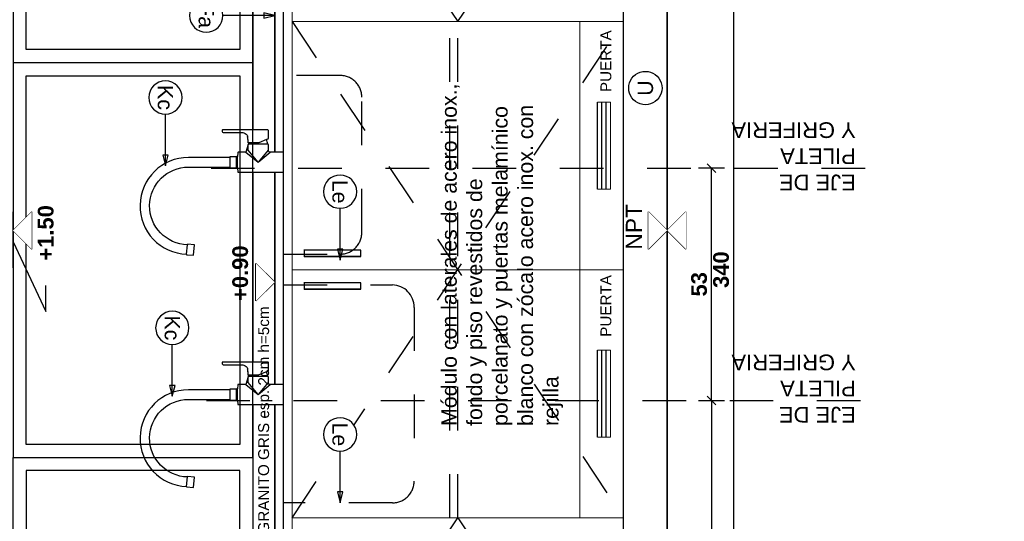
# Model space of a CAD drawing. Extents: x 1 to 126, y -14 to 17.
# Tile 105 of 132: x 86.51 to 88.77, y -0.97 to 0.18. Entities that reach past the tile are written whole.
import ezdxf
from ezdxf.enums import TextEntityAlignment as Align

# ---------------------------------------------------------------- set-up
doc = ezdxf.new("R2010")
doc.units = 0
doc.set_wipeout_variables(frame=1)
doc.header["$PDMODE"] = 3
doc.linetypes.add('DASHDOT', pattern=[1, 0.5, -0.25, 0, -0.25])
doc.linetypes.add('HIDDEN2', pattern=[0.1875, 0.125, -0.0625])
for name, color, linetype in [('A PROYECCION 2', 2, 'Continuous'), ('A SANITARIO', 5, 'Continuous'), ('A-ALBA-0', 9, 'Continuous'), ('A-ALBA-2', 2, 'Continuous'), ('A-ANNO-NIV', 2, 'Continuous'), ('A-ANNO-SIMB @ 20', 2, 'Continuous'), ('A-ANOT-COTA-PARC', 1, 'Continuous'), ('A-ANOT-NIVL @ 20', 2, 'Continuous'), ('A-ANOT-TTEC', 2, 'Continuous'), ('A-EQPM-FIJO', 1, 'Continuous'), ('TEXTOS', 2, 'Continuous')]:
    doc.layers.add(name, color=color, linetype=linetype)
doc.layers.add('A-ALBA-4', color=2, linetype='Continuous', lineweight=25)
doc.styles.add('ARIAL', font='arial.ttf')
doc.styles.add('BIS estudio', font='swissl.ttf')
doc.styles.add('BIS-ANOT', font='swiss.ttf')
doc.styles.add('BIS-COTA', font='swissb.ttf')
doc.styles.add('BIS-TXT', font='swiss.ttf')
doc.styles.add('E5-100', font='micross.ttf')
doc.dimstyles.new('BIS-COTA-NIVE', dxfattribs={"dimscale": 1.8, "dimtxt": 0.0018, "dimasz": 0.0015, "dimexe": 0, "dimexo": 0, "dimgap": 0.0027, "dimtad": 2, "dimtih": 1, "dimtoh": 1, "dimzin": 1, "dimdsep": 46, "dimtxsty": 'BIS-COTA', "dimblk1": 'MARK1', "dimblk2": 'MARK2', "dimsah": 1, "dimcen": 0.0015, "dimclrd": 1, "dimclre": 1, "dimaunit": 1, "dimadec": 0, "dimazin": 0, "dimtfac": 1, "dimtix": 1, "dimtofl": 0, "dimtmove": 2, "dimatfit": 3, "dimldrblk": 'MARK1', "dimfxl": 1, "dimtolj": 1, "dimarcsym": 0})
doc.dimstyles.new('BIS-COTA-PARC', dxfattribs={"dimscale": 0, "dimtxt": 0.0018, "dimasz": 0.001, "dimexe": 0.0015, "dimexo": 0, "dimgap": 0.0005, "dimtad": 1, "dimdec": 0, "dimlfac": 100, "dimzin": 9, "dimdsep": 46, "dimtxsty": 'BIS-COTA', "dimblk": 'OBLIQUE', "dimcen": 2.5, "dimclrd": 256, "dimclre": 251, "dimclrt": 2, "dimadec": 1, "dimazin": 2, "dimtfac": 1, "dimtdec": 0, "dimtix": 1, "dimtmove": 2, "dimatfit": 3, "dimldrblk": 'DOT', "dimfxl": 0.0015, "dimfxlon": 1, "dimtolj": 1, "dimtzin": 0, "dimarcsym": 0})

# ---------------------------------------------------------------- blocks, each defined once
blk = doc.blocks.new('_Oblique')
at = {"color": 0, "lineweight": -2}
blk.add_line((-0.5, -0.5), (0.5, 0.5), dxfattribs=at)
blk = doc.blocks.new('*D443')
at = {"layer": 'A-ANOT-COTA-PARC', "color": 251, "lineweight": -2, "transparency": 16777216}
for p, q in [((88.1218, 1.309), (88.1818, 1.309)), ((88.1818, -2.091), (88.1218, -2.091))]:
    blk.add_line(p, q, dxfattribs=at)
at = {"layer": 'A-ANOT-COTA-PARC', "lineweight": -2, "transparency": 16777216}
blk.add_line((88.1518, 1.309), (88.1518, -2.091), dxfattribs=at)
at = {"layer": 'Defpoints', "color": 0, "transparency": 16777216}
for p in [(85.7878, 1.309), (88.1518, -2.091), (88.7727, -2.091)]:
    blk.add_point(p, dxfattribs=at)
at = {"layer": 'A-ANOT-COTA-PARC', "lineweight": -2, "transparency": 16777216, "xscale": 0.02, "yscale": 0.02, "zscale": 0.02}
for p, rotation in [((88.1518, 1.309), 90), ((88.1518, -2.091), 270)]:
    blk.add_blockref('_Oblique', p, dxfattribs=dict(at, rotation=rotation))
at = {"layer": 'A-ANOT-COTA-PARC', "color": 2, "transparency": 16777216, "insert": (88.1233, -0.391), "char_height": 0.036, "attachment_point": 5, "rotation": 90, "style": 'BIS-COTA'}
blk.add_mtext('\\A1;340', dxfattribs=at)
blk = doc.blocks.new('_Dot')
at = {"color": 0, "linetype": 'ByBlock', "lineweight": -2}
blk.add_line((-0.5, 0), (-1, 0), dxfattribs=at)
at = {"color": 0, "linetype": 'ByBlock', "const_width": 0.5}
blk.add_lwpolyline([(-0.25, 0, 1), (0.25, 0, 1)], format="xyb", close=True, dxfattribs=at)
blk = doc.blocks.new('BIS-GRIC1-FA')
blk.add_wipeout([(0.028, 0.035), (0.0275, 0.035), (0.0271, 0.0349), (0.0266, 0.0348), (0.0262, 0.0347), (0.0258, 0.0345), (0.0254, 0.0343), (0.025, 0.034), (0.0246, 0.0337), (0.0243, 0.0334), (0.024, 0.033), (0.0238, 0.0326), (0.0235, 0.0322), (0.0233, 0.0318), (0.0232, 0.0314), (0.0231, 0.0309), (0.023, 0.0305), (0.023, 0.03), (0.023, 0), (-0.023, 0), (-0.023, 0.1037), (-0.023, 0.1038), (-0.023, 0.1039), (-0.023, 0.104), (-0.0229, 0.1041), (-0.0229, 0.1042), (-0.0228, 0.1043), (-0.0228, 0.1043), (-0.0227, 0.1044), (-0.0226, 0.1045), (-0.0226, 0.1045), (-0.0225, 0.1046), (-0.0224, 0.1046), (-0.0223, 0.1047), (-0.0222, 0.1047), (-0.0221, 0.1047), (-0.022, 0.1047), (-0.0135, 0.105), (-0.0135, 0.107), (-0.0125, 0.1076), (-0.0125, 0.1227), (-0.0124, 0.1228), (-0.0122, 0.1228), (-0.0121, 0.1229), (-0.0119, 0.1229), (-0.0118, 0.1229), (-0.0117, 0.123), (-0.0115, 0.123), (-0.0114, 0.123), (-0.0112, 0.123), (-0.011, 0.2177), (-0.0117, 0.2288), (-0.0138, 0.2397), (-0.0172, 0.2503), (-0.0218, 0.2603), (-0.0277, 0.2697), (-0.0348, 0.2783), (-0.0428, 0.286), (-0.0517, 0.2926), (-0.0614, 0.298), (-0.0717, 0.3022), (-0.0824, 0.305), (-0.0934, 0.3066), (-0.1045, 0.3067), (-0.1155, 0.3055), (-0.1263, 0.3029), (-0.1367, 0.299), (-0.1465, 0.2938), (-0.1556, 0.2874), (-0.1638, 0.28), (-0.1711, 0.2716), (-0.1772, 0.2623), (-0.1821, 0.2524), (-0.1858, 0.2419), (-0.1882, 0.2311), (-0.1891, 0.22), (-0.1881, 0.2199), (-0.1895, 0.204), (-0.2134, 0.2061), (-0.212, 0.222), (-0.2111, 0.2219), (-0.2097, 0.2356), (-0.2066, 0.2491), (-0.2019, 0.262), (-0.1956, 0.2743), (-0.1879, 0.2857), (-0.1788, 0.296), (-0.1685, 0.3052), (-0.1571, 0.313), (-0.1449, 0.3193), (-0.132, 0.3241), (-0.1186, 0.3272), (-0.1049, 0.3286), (-0.0911, 0.3284), (-0.0775, 0.3264), (-0.0642, 0.3228), (-0.0514, 0.3175), (-0.0394, 0.3107), (-0.0284, 0.3025), (-0.0184, 0.293), (-0.0097, 0.2823), (-0.0024, 0.2706), (0.0034, 0.2581), (0.0076, 0.245), (0.0101, 0.2315), (0.011, 0.2177), (0.011, 0.1369), (0.011, 0.123), (0.0117, 0.123), (0.0117, 0.123), (0.0118, 0.123), (0.0119, 0.123), (0.012, 0.123), (0.012, 0.123), (0.0121, 0.123), (0.0122, 0.1229), (0.0123, 0.1229), (0.0123, 0.1229), (0.0124, 0.1228), (0.0124, 0.1228), (0.0125, 0.1227), (0.0125, 0.1076), (0.0135, 0.107), (0.0135, 0.105), (0.022, 0.1047), (0.0221, 0.1047), (0.0222, 0.1047), (0.0223, 0.1047), (0.0224, 0.1046), (0.0225, 0.1046), (0.0226, 0.1045), (0.0226, 0.1045), (0.0227, 0.1044), (0.0228, 0.1043), (0.0228, 0.1043), (0.0229, 0.1042), (0.0229, 0.1041), (0.023, 0.104), (0.023, 0.1039), (0.023, 0.1038), (0.023, 0.1037), (0.023, 0.086), (0.041, 0.081), (0.0411, 0.081), (0.0412, 0.081), (0.0413, 0.081), (0.0414, 0.0809), (0.0414, 0.0809), (0.0415, 0.0809), (0.0416, 0.0808), (0.0417, 0.0807), (0.0417, 0.0807), (0.0418, 0.0806), (0.0419, 0.0805), (0.0419, 0.0804), (0.0419, 0.0804), (0.042, 0.0803), (0.042, 0.0802), (0.042, 0.0801), (0.042, 0.08), (0.0425, 0.08), (0.0429, 0.0799), (0.0434, 0.0799), (0.0439, 0.0798), (0.0443, 0.0798), (0.0448, 0.0797), (0.0448, 0.081), (0.0453, 0.0815), (0.0525, 0.0815), (0.0525, 0.0817), (0.0525, 0.0817), (0.0525, 0.0818), (0.0525, 0.0818), (0.0525, 0.0818), (0.0525, 0.0819), (0.0525, 0.0819), (0.0526, 0.0819), (0.0526, 0.0819), (0.0526, 0.082), (0.0526, 0.082), (0.0527, 0.082), (0.0527, 0.082), (0.0527, 0.082), (0.0528, 0.082), (0.0528, 0.082), (0.0557, 0.0823), (0.0571, 0.0824), (0.0586, 0.0825), (0.0586, 0.0825), (0.0587, 0.0825), (0.0587, 0.0825), (0.0587, 0.0824), (0.0588, 0.0824), (0.0588, 0.0824), (0.0588, 0.0824), (0.0589, 0.0823), (0.0589, 0.0823), (0.0589, 0.0823), (0.0589, 0.0822), (0.0589, 0.0822), (0.059, 0.0821), (0.0596, 0.0823), (0.0603, 0.0825), (0.0609, 0.0828), (0.0616, 0.0831), (0.0622, 0.0835), (0.0628, 0.0839), (0.0634, 0.0843), (0.0639, 0.0847), (0.0644, 0.0852), (0.0651, 0.086), (0.0657, 0.0868), (0.0663, 0.0876), (0.0668, 0.0885), (0.0672, 0.0894), (0.0676, 0.0904), (0.0679, 0.0913), (0.0681, 0.0923), (0.0683, 0.0933), (0.0683, 0.0943), (0.0684, 0.0953), (0.0683, 0.0964), (0.0683, 0.136), (0.0683, 0.1363), (0.0683, 0.1366), (0.0683, 0.1369), (0.0684, 0.1372), (0.0684, 0.1375), (0.0685, 0.1378), (0.0686, 0.1381), (0.0688, 0.1383), (0.0689, 0.1386), (0.0691, 0.1388), (0.0692, 0.1391), (0.0694, 0.1393), (0.0696, 0.1395), (0.0698, 0.1396), (0.07, 0.1398), (0.0703, 0.1399), (0.0705, 0.14), (0.0707, 0.1401), (0.0709, 0.1402), (0.0712, 0.1403), (0.0714, 0.1403), (0.0717, 0.1404), (0.0719, 0.1404), (0.0722, 0.1404), (0.0725, 0.1404), (0.0728, 0.1404), (0.073, 0.1405), (0.0733, 0.1404), (0.0734, 0.1404), (0.0735, 0.1404), (0.0736, 0.1404), (0.0737, 0.1404), (0.0738, 0.1403), (0.0738, 0.1403), (0.0739, 0.1402), (0.074, 0.1402), (0.074, 0.1401), (0.0741, 0.14), (0.0742, 0.14), (0.0742, 0.1399), (0.0742, 0.1398), (0.0743, 0.1397), (0.0743, 0.1396), (0.0743, 0.1395), (0.0743, 0.1394), (0.0743, 0.0355), (0.0743, 0.0354), (0.0743, 0.0353), (0.0742, 0.0352), (0.0742, 0.0351), (0.0742, 0.0351), (0.0741, 0.035), (0.0741, 0.0349), (0.074, 0.0348), (0.0739, 0.0348), (0.0738, 0.0347), (0.0738, 0.0346), (0.0737, 0.0346), (0.0736, 0.0346), (0.0735, 0.0345), (0.0734, 0.0345), (0.0733, 0.0345), (0.0547, 0.0345), (0.0546, 0.0345), (0.0546, 0.0345), (0.0546, 0.0345), (0.0545, 0.0345), (0.0545, 0.0346), (0.0544, 0.0346), (0.0544, 0.0346), (0.0544, 0.0346), (0.0543, 0.0346), (0.0543, 0.0347), (0.0543, 0.0347), (0.0542, 0.0347), (0.0542, 0.0348), (0.0535, 0.0362), (0.0529, 0.0376), (0.0522, 0.0391), (0.0512, 0.0385), (0.0501, 0.0379), (0.049, 0.0375), (0.0479, 0.0371), (0.0467, 0.0367), (0.0456, 0.0365), (0.0444, 0.0362), (0.0432, 0.0361), (0.042, 0.036)])
for p, q in [((-0.2111, 0.2219), (-0.1891, 0.22)), ((-0.011, 0.123), (-0.0112, 0.123)), ((0.011, 0.123), (-0.011, 0.123)), ((-0.0135, 0.105), (0.0135, 0.105)), ((-0.0125, 0.1076), (0.0125, 0.1076)), ((0.023, 0.086), (0, 0.058)), ((0, 0.058), (0.028, 0.081)), ((0.028, 0.081), (0.041, 0.081)), ((0.042, 0.08), (0.042, 0.036)), ((0.0448, 0.0564), (0.0448, 0.0797)), ((0.028, 0.035), (0, 0.058)), ((0, 0.058), (0.023, 0.03)), ((0.0522, 0.0391), (0.0449, 0.056)), ((0.041, 0.035), (0.028, 0.035)), ((0.028, 0.035), (0.028, 0.035))]:
    blk.add_line(p, q)
blk.add_lwpolyline([(0.042, 0.036, 0.123961), (0.0522, 0.0391, 0.014382), (0.0542, 0.0348, 0.256417), (0.0547, 0.0345), (0.0733, 0.0345, 0.384379), (0.0743, 0.0355), (0.0743, 0.1394, 0.416799), (0.0733, 0.1404, 0.029739), (0.0719, 0.1404, 0.167844), (0.0694, 0.1393, 0.213156), (0.0683, 0.136), (0.0683, 0.0964, -0.217512), (0.0644, 0.0852, -0.128175), (0.059, 0.0821), (0.0589, 0.0822, 0.195668), (0.0586, 0.0825, 0.003761), (0.0557, 0.0823, -0.00046), (0.0528, 0.082, 0.318698), (0.0525, 0.0817), (0.0525, 0.0815), (0.0453, 0.0815), (0.0448, 0.081), (0.0448, 0.0797, 0.048075), (0.042, 0.08, 0.414344), (0.041, 0.081), (0.023, 0.086), (0.023, 0.1037, 0.40462), (0.022, 0.1047), (0.0135, 0.105), (0.0135, 0.107), (0.0125, 0.1076), (0.0125, 0.1227, 0.213541), (0.0117, 0.123), (0.011, 0.123), (0.011, 0.1369), (0.011, 0.2177, 0.9807), (-0.2111, 0.2219), (-0.212, 0.222), (-0.2134, 0.2061), (-0.1895, 0.204), (-0.1881, 0.2199), (-0.1891, 0.22, -0.987285), (-0.011, 0.2177), (-0.0112, 0.123, 0.111865), (-0.0125, 0.1227), (-0.0125, 0.1076), (-0.0135, 0.107), (-0.0135, 0.105), (-0.022, 0.1047, 0.404027), (-0.023, 0.1037), (-0.023, 0), (0.023, 0), (0.023, 0.03, -0.415592), (0.028, 0.035)], format="xyb")
for centre, radius, start, end in [((0.0539, 0.1012), 0.0197, 265.7838, 284.7338), ((0.0458, 0.0564), 0.000969, 179.2276, 203.3976), ((0.041, 0.036), 0.001, 269.9999, 0.0256)]:
    blk.add_arc(centre, radius, start, end)
blk = doc.blocks.new('nivel altimetrico')
at = {"color": 0, "linetype": 'Continuous'}
blk.add_line((-0.0043, 0), (0.00215, 0), dxfattribs=at)
at = {"color": 0, "linetype": 'Continuous', "ltscale": 5}
blk.add_lwpolyline([(-0.00215, 0.00215), (0.00215, 0.00215), (0, 0), (-0.00215, 0.00215)], dxfattribs=at)
blk.add_wipeout([(0, 0), (0.00215, 0.00215), (-0.00215, 0.00215)])
blk = doc.blocks.new('A-ANNO-NOM-2')
blk.add_wipeout([(0, -0.00191), (0.0003, -0.00189), (0.00059, -0.00182), (0.00087, -0.0017), (0.00112, -0.00155), (0.00135, -0.00135), (0.00155, -0.00112), (0.0017, -0.00087), (0.00182, -0.00059), (0.00189, -0.0003), (0.00191, 0), (0.00189, 0.0003), (0.00182, 0.00059), (0.0017, 0.00087), (0.00155, 0.00112), (0.00135, 0.00135), (0.00112, 0.00155), (0.00087, 0.0017), (0.00059, 0.00182), (0.0003, 0.00189), (0, 0.00191), (-0.0003, 0.00189), (-0.00059, 0.00182), (-0.00087, 0.0017), (-0.00112, 0.00155), (-0.00135, 0.00135), (-0.00155, 0.00112), (-0.0017, 0.00087), (-0.00182, 0.00059), (-0.00189, 0.0003), (-0.00191, 0), (-0.00189, -0.0003), (-0.00182, -0.00059), (-0.0017, -0.00087), (-0.00155, -0.00112), (-0.00135, -0.00135), (-0.00112, -0.00155), (-0.00087, -0.0017), (-0.00059, -0.00182), (-0.0003, -0.00189)])
blk.add_lwpolyline([(0, -0.00191), (0.0003, -0.00189), (0.00059, -0.00182), (0.00087, -0.0017), (0.00112, -0.00155), (0.00135, -0.00135), (0.00155, -0.00112), (0.0017, -0.00087), (0.00182, -0.00059), (0.00189, -0.0003), (0.00191, 0), (0.00189, 0.0003), (0.00182, 0.00059), (0.0017, 0.00087), (0.00155, 0.00112), (0.00135, 0.00135), (0.00112, 0.00155), (0.00087, 0.0017), (0.00059, 0.00182), (0.0003, 0.00189), (0, 0.00191), (-0.0003, 0.00189), (-0.00059, 0.00182), (-0.00087, 0.0017), (-0.00112, 0.00155), (-0.00135, 0.00135), (-0.00155, 0.00112), (-0.0017, 0.00087), (-0.00182, 0.00059), (-0.00189, 0.0003), (-0.00191, 0), (-0.00189, -0.0003), (-0.00182, -0.00059), (-0.0017, -0.00087), (-0.00155, -0.00112), (-0.00135, -0.00135), (-0.00112, -0.00155), (-0.00087, -0.0017), (-0.00059, -0.00182), (-0.0003, -0.00189)], close=True)
at = {"color": 1, "linetype": 'Continuous', "style": 'E5-100'}
blk.add_attdef('LETRA', text='', height=0.00175, dxfattribs=at).set_placement((0, 0), align=Align.MIDDLE_CENTER)
blk = doc.blocks.new('*U55')
blk.add_lwpolyline([(0, -0.00785), (-0.00031, -0.0066), (0.00031, -0.0066)], close=True)
blk.add_wipeout([(0, -0.00191), (0.0003, -0.00189), (0.00059, -0.00182), (0.00087, -0.0017), (0.00112, -0.00155), (0.00135, -0.00135), (0.00155, -0.00112), (0.0017, -0.00087), (0.00182, -0.00059), (0.00189, -0.0003), (0.00191, 0), (0.00189, 0.0003), (0.00182, 0.00059), (0.0017, 0.00087), (0.00155, 0.00112), (0.00135, 0.00135), (0.00112, 0.00155), (0.00087, 0.0017), (0.00059, 0.00182), (0.0003, 0.00189), (0, 0.00191), (-0.0003, 0.00189), (-0.00059, 0.00182), (-0.00087, 0.0017), (-0.00112, 0.00155), (-0.00135, 0.00135), (-0.00155, 0.00112), (-0.0017, 0.00087), (-0.00182, 0.00059), (-0.00189, 0.0003), (-0.00191, 0), (-0.00189, -0.0003), (-0.00182, -0.00059), (-0.0017, -0.00087), (-0.00155, -0.00112), (-0.00135, -0.00135), (-0.00112, -0.00155), (-0.00087, -0.0017), (-0.00059, -0.00182), (-0.0003, -0.00189)])
at = {"linetype": 'Continuous'}
blk.add_line((0, -0.00785), (0, -0.00191), dxfattribs=at)
blk.add_circle((0, 0), 0.00191)
at = {"color": 1, "linetype": 'Continuous', "style": 'E5-100'}
blk.add_attdef('LETRA', text='', height=0.00175, dxfattribs=at).set_placement((0, 0), align=Align.MIDDLE_CENTER)
blk = doc.blocks.new('*U90')
blk.add_lwpolyline([(0.00785, 0), (0.0066, -0.00031), (0.0066, 0.00031)], close=True)
blk.add_wipeout([(0, -0.00191), (0.0003, -0.00189), (0.00059, -0.00182), (0.00087, -0.0017), (0.00112, -0.00155), (0.00135, -0.00135), (0.00155, -0.00112), (0.0017, -0.00087), (0.00182, -0.00059), (0.00189, -0.0003), (0.00191, 0), (0.00189, 0.0003), (0.00182, 0.00059), (0.0017, 0.00087), (0.00155, 0.00112), (0.00135, 0.00135), (0.00112, 0.00155), (0.00087, 0.0017), (0.00059, 0.00182), (0.0003, 0.00189), (0, 0.00191), (-0.0003, 0.00189), (-0.00059, 0.00182), (-0.00087, 0.0017), (-0.00112, 0.00155), (-0.00135, 0.00135), (-0.00155, 0.00112), (-0.0017, 0.00087), (-0.00182, 0.00059), (-0.00189, 0.0003), (-0.00191, 0), (-0.00189, -0.0003), (-0.00182, -0.00059), (-0.0017, -0.00087), (-0.00155, -0.00112), (-0.00135, -0.00135), (-0.00112, -0.00155), (-0.00087, -0.0017), (-0.00059, -0.00182), (-0.0003, -0.00189)])
at = {"linetype": 'Continuous'}
blk.add_line((0.00785, 0), (0.00191, 0), dxfattribs=at)
blk.add_circle((0, 0), 0.00191)
at = {"color": 1, "linetype": 'Continuous', "style": 'E5-100'}
blk.add_attdef('LETRA', text='', height=0.00175, dxfattribs=at).set_placement((0, 0), align=Align.MIDDLE_CENTER)
blk = doc.blocks.new('*D438')
at = {"layer": 'A-ANOT-COTA-PARC', "color": 251, "lineweight": -2, "transparency": 16777216}
for p, q in [((88.1314, -0.1582), (88.0714, -0.1582)), ((88.0714, -0.691), (88.1314, -0.691))]:
    blk.add_line(p, q, dxfattribs=at)
at = {"layer": 'A-ANOT-COTA-PARC', "lineweight": -2, "transparency": 16777216}
blk.add_line((88.1014, -0.691), (88.1014, -0.1582), dxfattribs=at)
at = {"layer": 'Defpoints', "color": 0, "transparency": 16777216}
for p in [(88.1014, -0.1582), (88.191, -0.1582), (87.7232, -0.691)]:
    blk.add_point(p, dxfattribs=at)
at = {"layer": 'A-ANOT-COTA-PARC', "lineweight": -2, "transparency": 16777216, "xscale": 0.02, "yscale": 0.02, "zscale": 0.02}
for p, rotation in [((88.1014, -0.1582), 90), ((88.1014, -0.691), 270)]:
    blk.add_blockref('_Oblique', p, dxfattribs=dict(at, rotation=rotation))
at = {"layer": 'A-ANOT-COTA-PARC', "color": 2, "transparency": 16777216, "insert": (88.0729, -0.4246), "char_height": 0.036, "attachment_point": 5, "rotation": 90, "style": 'BIS-COTA'}
blk.add_mtext('\\A1;53', dxfattribs=at)
blk = doc.blocks.new('*D439')
at = {"layer": 'A-ANOT-COTA-PARC', "color": 251, "lineweight": -2, "transparency": 16777216}
for p, q in [((88.0714, -0.691), (88.1314, -0.691)), ((88.1314, -2.091), (88.0714, -2.091))]:
    blk.add_line(p, q, dxfattribs=at)
at = {"layer": 'A-ANOT-COTA-PARC', "lineweight": -2, "transparency": 16777216}
blk.add_line((88.1014, -0.691), (88.1014, -2.091), dxfattribs=at)
at = {"layer": 'Defpoints', "color": 0, "transparency": 16777216}
for p in [(87.4932, -0.691), (88.1014, -2.091), (88.7223, -2.091)]:
    blk.add_point(p, dxfattribs=at)
at = {"layer": 'A-ANOT-COTA-PARC', "lineweight": -2, "transparency": 16777216, "xscale": 0.02, "yscale": 0.02, "zscale": 0.02}
for p, rotation in [((88.1014, -0.691), 90), ((88.1014, -2.091), 270)]:
    blk.add_blockref('_Oblique', p, dxfattribs=dict(at, rotation=rotation))
at = {"layer": 'A-ANOT-COTA-PARC', "color": 2, "transparency": 16777216, "insert": (88.0729, -1.391), "char_height": 0.036, "attachment_point": 5, "rotation": 90, "style": 'BIS-COTA'}
blk.add_mtext('\\A1;140', dxfattribs=at)
blk = doc.blocks.new('*U47')
at = {"color": 0, "linetype": 'Continuous'}
blk.add_line((-0.0043, 0), (0.00215, 0), dxfattribs=at)
at = {"color": 0, "linetype": 'Continuous', "ltscale": 5}
blk.add_lwpolyline([(-0.00215, -0.00215), (0.00215, -0.00215), (0, 0), (-0.00215, -0.00215)], dxfattribs=at)
blk.add_wipeout([(0, 0), (0.00215, -0.00215), (-0.00215, -0.00215)])
blk = doc.blocks.new('*D375')
at = {"layer": 'A-ANNO-NIV', "color": 1, "lineweight": -2, "transparency": 16777216}
for p, q in [((86.4995, -0.387), (86.4995, -0.327)), ((86.4995, -0.327), (86.5746, -0.4873)), ((86.5746, -0.4873), (86.5746, -0.4273))]:
    blk.add_line(p, q, dxfattribs=at)
at = {"layer": 'Defpoints', "color": 0, "transparency": 16777216}
for p in [(87.9995, 1.309), (86.4995, -0.387), (86.5746, -0.4273)]:
    blk.add_point(p, dxfattribs=at)
at = {"layer": 'A-ANNO-NIV', "color": 0, "transparency": 16777216, "insert": (86.5746, -0.3067), "char_height": 0.036, "attachment_point": 5, "rotation": 90, "style": 'BIS-COTA'}
blk.add_mtext('\\A1;+1.50', dxfattribs=at)
blk = doc.blocks.new('MARK1')
at = {"color": 0}
for p, q in [((1, 0), (-1, 0)), ((0, 1.5), (0, -1.5))]:
    blk.add_line(p, q, dxfattribs=at)
blk.add_lwpolyline([(0.5, 0.5), (-0.5, -0.5)], dxfattribs=at)
blk = doc.blocks.new('MARK2')
at = {"color": 0}
for p, q in [((1, 0), (-1, 0)), ((0, 1.5), (0, -1.5))]:
    blk.add_line(p, q, dxfattribs=at)
blk.add_lwpolyline([(0.5, 0.5), (-0.5, -0.5)], dxfattribs=at)
blk = doc.blocks.new('*U178')
blk.add_lwpolyline([(-0.00785, 0), (-0.0066, 0.00031), (-0.0066, -0.00031)], close=True)
blk.add_wipeout([(0, -0.00191), (0.0003, -0.00189), (0.00059, -0.00182), (0.00087, -0.0017), (0.00112, -0.00155), (0.00135, -0.00135), (0.00155, -0.00112), (0.0017, -0.00087), (0.00182, -0.00059), (0.00189, -0.0003), (0.00191, 0), (0.00189, 0.0003), (0.00182, 0.00059), (0.0017, 0.00087), (0.00155, 0.00112), (0.00135, 0.00135), (0.00112, 0.00155), (0.00087, 0.0017), (0.00059, 0.00182), (0.0003, 0.00189), (0, 0.00191), (-0.0003, 0.00189), (-0.00059, 0.00182), (-0.00087, 0.0017), (-0.00112, 0.00155), (-0.00135, 0.00135), (-0.00155, 0.00112), (-0.0017, 0.00087), (-0.00182, 0.00059), (-0.00189, 0.0003), (-0.00191, 0), (-0.00189, -0.0003), (-0.00182, -0.00059), (-0.0017, -0.00087), (-0.00155, -0.00112), (-0.00135, -0.00135), (-0.00112, -0.00155), (-0.00087, -0.0017), (-0.00059, -0.00182), (-0.0003, -0.00189)])
at = {"linetype": 'Continuous'}
blk.add_line((-0.00785, 0), (-0.00191, 0), dxfattribs=at)
blk.add_circle((0, 0), 0.00191)
at = {"color": 1, "linetype": 'Continuous', "style": 'E5-100'}
blk.add_attdef('LETRA', text='', height=0.00175, dxfattribs=at).set_placement((0, 0), align=Align.MIDDLE_CENTER)

msp = doc.modelspace()

# ---------------------------------------------------------------- hatches: boundary and pattern name
at = {"layer": 'A-ALBA-4'}
h = msp.add_hatch(dxfattribs=at)
h.set_pattern_fill('_USER', color=256, scale=0.01, angle=90, pattern_type=0)
h.set_pattern_definition([(90, (87.829498, -0.775541), (-0.01, 6e-19), [])])
h.paths.add_polyline_path([(87.8395, -0.7755), (87.8695, -0.7755), (87.8695, -0.5755), (87.8395, -0.5755)])
h.paths.add_polyline_path([(87.8695, -0.0065), (87.8395, -0.0065), (87.8395, -0.2065), (87.8695, -0.2065)])

# ---------------------------------------------------------------- linework, layer by layer
at = {"layer": 'A PROYECCION 2', "linetype": 'Continuous', "lineweight": 13}
for p, q in [((87.8995, -1.5307, -0.0005), (87.8995, 0.747, -0.0005)), ((87.8995, 0.178, -0.0005), (87.1395, 0.178, -0.0005)), ((87.7995, 0.178, -0.0005), (87.7995, -0.96, -0.0005)), ((87.8995, -0.391, -0.0005), (87.1395, -0.391, -0.0005)), ((87.8995, -0.96, -0.0005), (87.1395, -0.96, -0.0005))]:
    msp.add_line(p, q, dxfattribs=at)
at = {"layer": 'A PROYECCION 2', "linetype": 'Continuous', "lineweight": 13, "elevation": -0.0005}
for points in [[(87.1195, -1.529), (87.1195, 0.747)], [(87.1395, -1.529), (87.1395, 0.747)]]:
    msp.add_lwpolyline(points, dxfattribs=at)
for points in [[(87.8395, -0.2065), (87.8695, -0.2065), (87.8695, -0.0065), (87.8395, -0.0065)], [(87.8395, -0.7755), (87.8695, -0.7755), (87.8695, -0.5755), (87.8395, -0.5755)]]:
    msp.add_lwpolyline(points, close=True, dxfattribs=at)
at = {"layer": 'A SANITARIO', "linetype": 'ByBlock'}
for p, q in [((87.2966, -0.346, -0.0005), (87.1666, -0.346, -0.0005)), ((87.2966, -0.361, -0.0005), (87.1666, -0.361, -0.0005)), ((87.2966, -0.421, -0.0005), (87.1666, -0.421, -0.0005)), ((87.2966, -0.436, -0.0005), (87.1666, -0.436, -0.0005))]:
    msp.add_line(p, q, dxfattribs=at)
at = {"layer": 'A SANITARIO', "linetype": 'ByBlock', "elevation": -0.0005}
for points in [[(87.1671, -0.361), (87.2971, -0.361), (87.2971, -0.346), (87.1671, -0.346)], [(87.1671, -0.436), (87.2971, -0.436), (87.2971, -0.421), (87.1671, -0.421)]]:
    msp.add_lwpolyline(points, close=True, dxfattribs=at)
at = {"layer": 'A-ALBA-0', "linetype": 'HIDDEN2', "ltscale": 0.2}
for p, q in [((87.5015, -0.96, -0.0005), (87.5015, 0.747, -0.0005)), ((87.5195, -0.96, -0.0005), (87.5195, 0.747, -0.0005)), ((87.1395, -0.96, -0.0005), (87.8995, 0.178, -0.0005)), ((87.1395, 0.178, -0.0005), (87.8995, -0.96, -0.0005)), ((87.5015, -1.529, -0.0005), (87.5015, -0.96, -0.0005)), ((87.5195, -1.529, -0.0005), (87.5195, -0.96, -0.0005))]:
    msp.add_line(p, q, dxfattribs=at)
at = {"layer": 'A-ALBA-0'}
msp.add_line((86.4995, 0.084), (87.0495, 0.084), dxfattribs=at)
at = {"layer": 'A-ALBA-0', "linetype": 'HIDDEN2', "ltscale": 0.2, "elevation": -0.0005}
for points in [[(87.1395, 0.747), (87.5195, 0.178), (87.8995, 0.747)], [(87.1395, -1.529), (87.5195, -0.96), (87.8995, -1.529)]]:
    msp.add_lwpolyline(points, dxfattribs=at)
at = {"layer": 'A-ALBA-0', "linetype": 'HIDDEN2', "ltscale": 0.2, "elevation": 0.0005}
for points in [[(87.1195, -0.3555), (87.2495, -0.3555, 0.414214), (87.2995, -0.3055), (87.2995, 0.0045, 0.414214), (87.2495, 0.0545), (87.1195, 0.0545)], [(87.1195, -0.4259), (87.3695, -0.4259, -0.407368), (87.4195, -0.4775), (87.4195, -0.8759, -0.414214), (87.3695, -0.9259), (87.1195, -0.9259)]]:
    msp.add_lwpolyline(points, format="xyb", dxfattribs=at)
at = {"layer": 'A-ALBA-4', "elevation": 0.0005}
msp.add_lwpolyline([(87.8995, 0.779), (87.9995, 0.779), (87.9995, -1.561), (87.8995, -1.561)], close=True, dxfattribs=at)
at = {"layer": 'A-EQPM-FIJO', "elevation": 0.0005}
for points in [[(87.0995, 1.289), (87.0495, 1.289), (87.0495, -2.071), (87.0995, -2.071)], [(87.1195, 0.709), (87.0995, 0.709), (87.0995, -1.491), (87.1195, -1.491)]]:
    msp.add_lwpolyline(points, close=True, dxfattribs=at)

# ---------------------------------------------------------------- texts
at = {"layer": 'A-ANNO-NIV', "attachment_point": 5, "rotation": 90}
for s, insert, char_height, style in [('\\A1;NPT', (87.9234, -0.2927, 0.0005), 0.0375, 'BIS estudio'), ('\\A1;+0.90', (87.0206, -0.3991, 0.0005), 0.036, 'BIS-COTA')]:
    msp.add_mtext(s, dxfattribs=dict(at, insert=insert, char_height=char_height, style=style))
at = {"layer": 'A-ANOT-TTEC', "char_height": 0.036, "attachment_point": 1, "rotation": 180, "style": 'BIS-TXT'}
for insert in [(88.432, -0.2089, 0.0005), (88.432, -0.7417, 0.0005)]:
    msp.add_mtext_dynamic_manual_height_columns('EJE DE PILETA\\PY GRIFERIA', width=0.306258, gutter_width=0.025, heights=[0], dxfattribs=dict(at, insert=insert))
at = {"layer": 'TEXTOS', "attachment_point": 7, "rotation": 90, "style": 'ARIAL'}
for s, width, insert, char_height in [('\\A1;PUERTA', 0.646215, (87.8719, 0.0164, -0.0005), 0.025), ('\\A1;Módulo con laterales de acero inox., fondo y piso revestidos de porcelanato y puertas melamínico blanco con zócalo acero inox. con rejilla', 0.833809, (87.7609, -0.7495), 0.035), ('\\A1;PUERTA', 0.646215, (87.8719, -0.545, -0.0005), 0.025)]:
    msp.add_mtext_dynamic_manual_height_columns(s, width=width, gutter_width=12.5, heights=[0], dxfattribs=dict(at, insert=insert, char_height=char_height))

# ---------------------------------------------------------------- dimensions: what is measured, and where the dimension line sits
at = {"layer": 'A-ANOT-COTA-PARC'}
for base, p1, p2, picture, middle in [((88.1518, -2.091, 0.0005), (85.7878, 1.309, 0.0005), (88.7727, -2.091, 0.0005), '*D443', (88.1233, -0.391, 0.0005)), ((88.1014, -2.091, 0.0005), (87.4932, -0.691, 0.0005), (88.7223, -2.091, 0.0005), '*D439', (88.0729, -1.391, 0.0005))]:
    dim = msp.add_linear_dim(base=base, p1=p1, p2=p2, angle=270, dimstyle='BIS-COTA-PARC', override={"dimscale": 0, "dimtix": 1, "dimtofl": 1, "dimtmove": 2, "dimatfit": 3}, dxfattribs=at)
    dim.commit()
    dim.dimension.update_dxf_attribs({"geometry": picture, "text_midpoint": middle})

# ---------------------------------------------------------------- next in the draw order: block references
at = {"layer": 'A-ANNO-SIMB @ 20', "linetype": 'Continuous'}
ref = msp.add_blockref('*U55', (86.9426, 0.1918, 0.0005), dxfattribs=dict(at, xscale=-20, yscale=20, zscale=20, rotation=89.99999999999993))
ref.add_attrib('LETRA', 'Fa', dxfattribs={"layer": '0', "color": 1, "linetype": 'Continuous', "height": 0.035, "rotation": 270, "style": 'E5-100'}).set_placement((86.9426, 0.1918, 0.0005), align=Align.MIDDLE_CENTER)
ref = msp.add_blockref('A-ANNO-NOM-2', (87.9496, 0.0256, 0.0005), dxfattribs=dict(at, xscale=-20, yscale=20, zscale=20, rotation=89.99999999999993))
ref.add_attrib('LETRA', 'U', dxfattribs={"layer": '0', "color": 1, "linetype": 'Continuous', "height": 0.035, "rotation": 90, "style": 'BIS-ANOT', "text_generation_flag": 2}).set_placement((87.9496, 0.0256, 0.0005), align=Align.MIDDLE_CENTER)
at = {"layer": 'A-ANOT-NIVL @ 20', "yscale": 20, "zscale": 20}
for p, xscale, rotation in [((87.9995, -0.301, 0.0005), -20, 269.9999999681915), ((87.0995, -0.4197, 0.0005), 20, 89.99999999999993)]:
    msp.add_blockref('nivel altimetrico', p, dxfattribs=dict(at, xscale=xscale, rotation=rotation))
at = {"layer": 'A-EQPM-FIJO', "rotation": 89.99999999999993}
for p in [(87.1195, -0.1447, 0.0005), (87.1195, -0.6775, 0.0005)]:
    msp.add_blockref('BIS-GRIC1-FA', p, dxfattribs=at)

# ---------------------------------------------------------------- next in the draw order: linework, layer by layer
at = {"layer": 'A-ALBA-0'}
for points in [[(87.0195, 0.6665), (87.0195, 0.114), (86.5295, 0.114), (86.5295, 0.6665)], [(87.0495, -2.091), (86.4995, -2.091), (86.4995, -0.822), (87.0495, -0.822)], [(87.0195, -1.4515), (87.0195, -0.852), (86.5295, -0.852), (86.5295, -1.4515)]]:
    msp.add_lwpolyline(points, close=True, dxfattribs=at)
at = {"layer": 'A-ALBA-2', "linetype": 'DASHDOT', "ltscale": 0.1}
for p, q in [((86.9535, -0.1582, 0.0005), (88.4735, -0.1582, 0.0005)), ((86.9429, -0.691, 0.0005), (88.4735, -0.691, 0.0005))]:
    msp.add_line(p, q, dxfattribs=at)

# ---------------------------------------------------------------- next in the draw order: block references
at = {"layer": 'A-ANNO-SIMB @ 20', "linetype": 'Continuous'}
ref = msp.add_blockref('*U90', (86.8489, 0.0039, 0.0005), dxfattribs=dict(at, xscale=-20, yscale=20, zscale=20, rotation=89.99999999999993))
ref.add_attrib('LETRA', 'Kc', dxfattribs={"layer": '0', "color": 1, "linetype": 'Continuous', "height": 0.035, "rotation": 270, "style": 'E5-100'}).set_placement((86.8489, 0.0039, 0.0005), align=Align.MIDDLE_CENTER)
ref = msp.add_blockref('*U90', (86.8648, -0.5245, 0.0005), dxfattribs=dict(at, xscale=-20, yscale=20, zscale=20, rotation=89.99999999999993))
ref.add_attrib('LETRA', 'Kc', dxfattribs={"layer": '0', "color": 1, "linetype": 'Continuous', "height": 0.035, "rotation": 270, "style": 'E5-100'}).set_placement((86.8648, -0.5245, 0.0005), align=Align.MIDDLE_CENTER)

# ---------------------------------------------------------------- next in the draw order: texts
at = {"layer": 'TEXTOS', "insert": (87.0942, -1.1497, -0.0005), "char_height": 0.025, "attachment_point": 7, "rotation": 90, "style": 'ARIAL'}
msp.add_mtext_dynamic_manual_height_columns('\\A1;ZÓCALO GRANITO GRIS esp: 2cm h=5cm', width=0.912128, gutter_width=12.5, heights=[0], dxfattribs=at)

# ---------------------------------------------------------------- next in the draw order: dimensions: what is measured, and where the dimension line sits
at = {"layer": 'A-ANOT-COTA-PARC'}
dim = msp.add_linear_dim(base=(88.1014, -0.1582, 0.0005), p1=(87.7232, -0.691, 0.0005), p2=(88.191, -0.1582, 0.0005), angle=90, dimstyle='BIS-COTA-PARC', override={"dimscale": 0, "dimtix": 1, "dimtofl": 1, "dimtmove": 2, "dimatfit": 3}, dxfattribs=at)
dim.commit()
dim.dimension.update_dxf_attribs({"geometry": '*D438', "text_midpoint": (88.0729, -0.4246, 0.0005)})

# ---------------------------------------------------------------- next in the draw order: linework, layer by layer
at = {"layer": 'A-ALBA-0'}
for points in [[(87.0495, 1.309), (86.4995, 1.309), (86.4995, -0.822), (87.0495, -0.822)], [(87.0195, 0.054), (87.0195, -0.792), (86.5295, -0.792), (86.5295, 0.054)]]:
    msp.add_lwpolyline(points, close=True, dxfattribs=at)
at = {"layer": 'A-ALBA-4'}
msp.add_lwpolyline([(85.3595, -2.091), (87.9995, -2.091), (87.9995, 1.309), (85.6395, 1.309)], close=True, dxfattribs=at)

# ---------------------------------------------------------------- next in the draw order: block references
at = {"layer": 'A-ANNO-SIMB @ 20', "linetype": 'Continuous'}
ref = msp.add_blockref('A-ANNO-NOM-2', (87.9496, 0.0256), dxfattribs=dict(at, xscale=-20, yscale=20, zscale=20, rotation=89.99999999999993))
ref.add_attrib('LETRA', 'U', dxfattribs={"layer": '0', "color": 1, "linetype": 'Continuous', "height": 0.035, "rotation": 90, "style": 'BIS-ANOT'}).set_placement((87.9496, 0.0255), align=Align.MIDDLE_CENTER)
ref = msp.add_blockref('*U178', (87.2495, -0.7689, 0.0005), dxfattribs=dict(at, xscale=-20, yscale=20, zscale=20, rotation=269.9999999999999))
ref.add_attrib('LETRA', 'Le', dxfattribs={"layer": '0', "color": 1, "linetype": 'Continuous', "height": 0.035, "rotation": 270, "style": 'E5-100'}).set_placement((87.2495, -0.7689, 0.0005), align=Align.MIDDLE_CENTER)
at = {"layer": 'A-ANOT-NIVL @ 20', "yscale": 20, "zscale": 20}
for p, xscale, rotation in [((86.4995, -0.301), 20, 89.99999999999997), ((87.9995, -0.301), -20, 269.9999999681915)]:
    msp.add_blockref('*U47', p, dxfattribs=dict(at, xscale=xscale, rotation=rotation))

# ---------------------------------------------------------------- next in the draw order: dimensions: what is measured, and where the dimension line sits
at = {"layer": 'A-ANNO-NIV'}
dim = msp.add_ordinate_dim(feature_location=(86.4995, -0.387, -0.0005), offset=(0.0751, -0.0404), dtype=0, origin=(87.9995, 1.309, -0.0005), dimstyle='BIS-COTA-NIVE', override={"dimscale": 0, "dimpost": '+<>', "dimtix": 1, "dimtofl": 0, "dimtmove": 2, "dimatfit": 3}, dxfattribs=at)
dim.commit()
dim.dimension.update_dxf_attribs({"geometry": '*D375', "text_midpoint": (86.5746, -0.3067, -0.0005), "text_rotation": 180})

# ---------------------------------------------------------------- next in the draw order: block references
at = {"layer": 'A-ANNO-SIMB @ 20', "linetype": 'Continuous'}
ref = msp.add_blockref('*U178', (87.2495, -0.2121, 0.0005), dxfattribs=dict(at, xscale=-20, yscale=20, zscale=20, rotation=269.9999999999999))
ref.add_attrib('LETRA', 'Le', dxfattribs={"layer": '0', "color": 1, "linetype": 'Continuous', "height": 0.035, "rotation": 270, "style": 'E5-100'}).set_placement((87.2495, -0.2121, 0.0005), align=Align.MIDDLE_CENTER)

doc.saveas('drawing.dxf')
